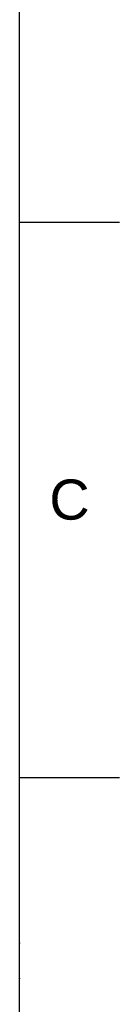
# Model space of a CAD drawing. Header units: millimetres. Extents: x 580 to 2065, y -13 to 1037.
# Tile 7 of 8: x 2029 to 2065, y 334 to 681. Entities that reach past the tile are written whole.
import ezdxf

# ---------------------------------------------------------------- set-up
doc = ezdxf.new("R2010")
doc.units = ezdxf.units.MM
doc.header["$LTSCALE"] = 0.1
doc.styles.get("Standard").update_dxf_attribs({"font": 'arial_0.ttf'})

msp = doc.modelspace()

# ---------------------------------------------------------------- linework, layer by layer
for p, q in [((2029.35, 22.08), (2029.35, 1001.37)), ((2029.35, 609.66), (2064.71, 609.66)), ((2029.35, 413.8), (2064.71, 413.8))]:
    msp.add_line(p, q)
for p in [(2029.35, 609.66), (2029.35, 413.8), (2029.35, 355.44), (2029.35, 342.94)]:
    msp.add_point(p)

# ---------------------------------------------------------------- texts
at = {"insert": (2047.03, 511.73), "char_height": 14.14, "attachment_point": 5}
msp.add_mtext_dynamic_manual_height_columns('C', width=10, gutter_width=12.5, heights=[0], dxfattribs=at)

doc.saveas('drawing.dxf')
